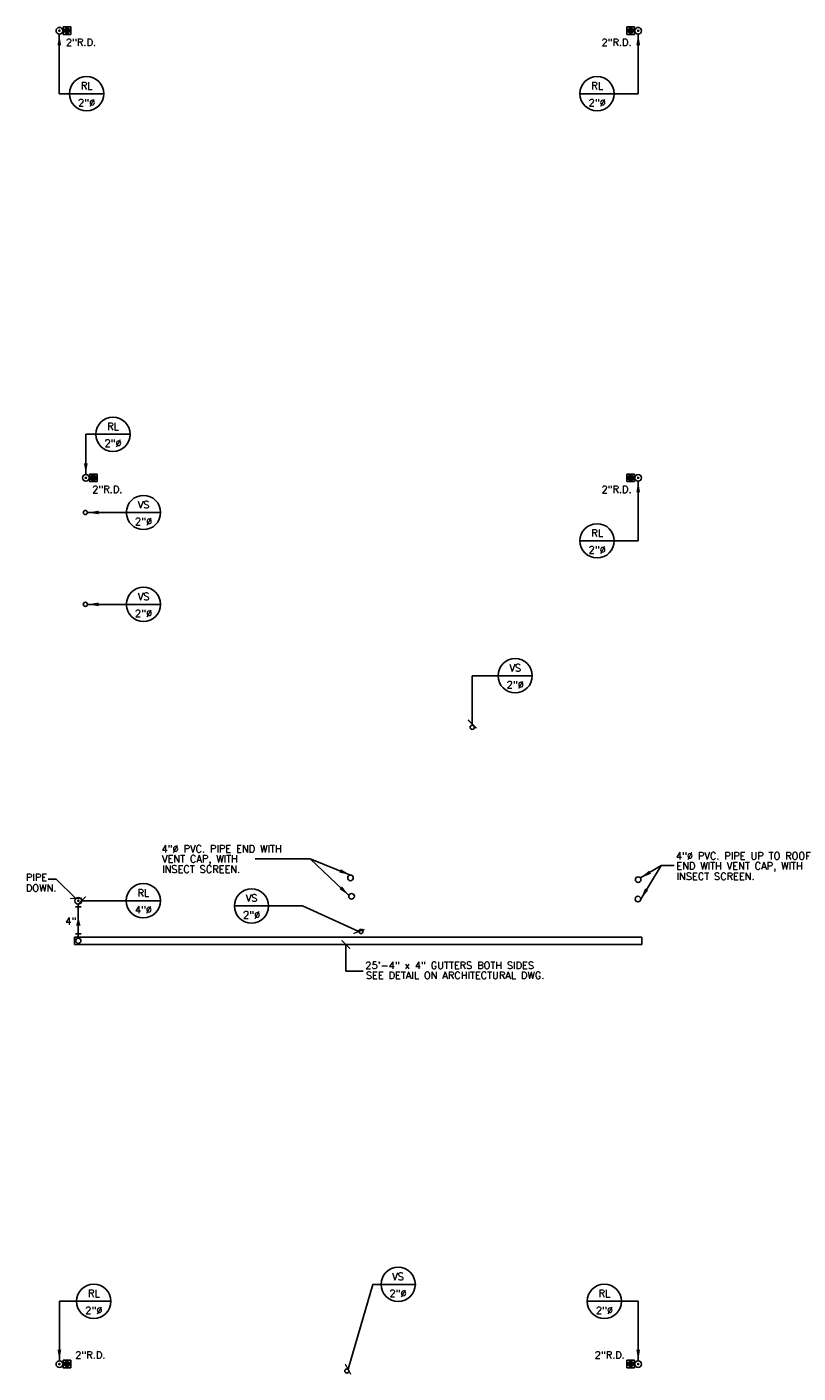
# Model space of a CAD drawing. Header units: inches. Extents: x -3803 to 26533, y -3756 to 2988.
# Tile 4 of 10: x 23364 to 23777, y 1320 to 2041. Entities that reach past the tile are written whole.
import ezdxf
from ezdxf.enums import TextEntityAlignment as Align

# ---------------------------------------------------------------- set-up
doc = ezdxf.new("R2010")
doc.units = ezdxf.units.IN
doc.header["$LTSCALE"] = 0.48
doc.header["$MEASUREMENT"] = 0
doc.layers.get('0').update_dxf_attribs({"linetype": 'CONTINUOUS'})
for name, color, linetype in [('ARNOTE', 4, 'CONTINUOUS'), ('LA-MARCA', 7, 'CONTINUOUS'), ('M-PL-FT', 3, 'CONTINUOUS'), ('M-PL-SL', 6, 'CONTINUOUS'), ('M-PL-TXT', 3, 'CONTINUOUS'), ('TEXT', 2, 'CONTINUOUS')]:
    doc.layers.add(name, color=color, linetype=linetype)
doc.styles.add('80', font='simplex.shx', dxfattribs={"height": 7.68})
doc.styles.add('DIM 1-200', font='arial.ttf', dxfattribs={"width": 0.75, "height": 0.3429})
doc.styles.add('PLAIN', font='arial.ttf', dxfattribs={"width": 0.85})
doc.styles.add('SIMPLEX', font='SIMPLEX')
doc.styles.add('Style 1-4 inch', font='arial.ttf', dxfattribs={"height": 3.75})
doc.dimstyles.new('Dim ARCH 1-4 INCH', dxfattribs={"dimscale": 40, "dimtxt": 3.75, "dimasz": 0.09375, "dimexe": 0.09375, "dimexo": 0.03125, "dimgap": 0.0234375, "dimtad": 1, "dimdec": 0, "dimzin": 3, "dimdsep": 46, "dimlunit": 4, "dimtxsty": 'Style 1-4 inch', "dimblk": 'ARCHTICK', "dimcen": 0.0625, "dimdle": 0.09375, "dimclrd": 225, "dimclre": 225, "dimclrt": 256, "dimadec": 0, "dimazin": 0, "dimtfac": 1, "dimtdec": 0, "dimtofl": 0, "dimtmove": 1, "dimatfit": 3, "dimfxl": 1, "dimtolj": 1, "dimtzin": 0, "dimlwd": -1, "dimlwe": -1, "dimarcsym": 1})
doc.dimstyles.new('Flecha 5.12', dxfattribs={"dimtxt": 0.6096, "dimasz": 6, "dimexe": 0.16, "dimexo": 0.16, "dimgap": 0.0625, "dimtad": 1, "dimzin": 3, "dimdsep": 46, "dimtxsty": 'DIM 1-200', "dimcen": 3.84, "dimdle": 0.16, "dimclrd": 3, "dimclre": 256, "dimclrt": 256, "dimadec": 0, "dimazin": 0, "dimtfac": 1, "dimtofl": 0, "dimtmove": 0, "dimatfit": 3, "dimfxl": 1, "dimfrac": 2, "dimtolj": 1, "dimtzin": 1, "dimarcsym": 0})
doc.dimstyles.new('Ma24', dxfattribs={"dimscale": 48, "dimtxt": 0.09375, "dimasz": 0.09375, "dimexe": 0.0625, "dimexo": 0.0625, "dimgap": 0.046875, "dimtad": 1, "dimdec": 0, "dimzin": 3, "dimdsep": 46, "dimlunit": 4, "dimtxsty": 'PLAIN', "dimblk": 'ARCHTICK', "dimcen": 0.0625, "dimdle": 0.0625, "dimclrd": 4, "dimclre": 4, "dimclrt": 2, "dimaunit": 1, "dimadec": 0, "dimazin": 0, "dimtfac": 1, "dimtdec": 0, "dimtix": 1, "dimtmove": 2, "dimatfit": 3, "dimldrblk": 'ARCHTICK', "dimfxl": 1, "dimfrac": 2, "dimtolj": 1, "dimtzin": 0, "dimarcsym": 0})

# ---------------------------------------------------------------- blocks, each defined once
blk = doc.blocks.new('*X30')
at = {"color": 0}
for p, q in [((903.3699685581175, 2520.876730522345), (905.9076636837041, 2523.414425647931)), ((903.4613892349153, 2519.907491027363), (906.8769031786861, 2523.323004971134)), ((903.7862607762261, 2519.171702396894), (907.6126918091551, 2522.998133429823)), ((904.2697417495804, 2518.594523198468), (908.1898710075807, 2522.514652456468)), ((904.8998103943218, 2518.16393167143), (908.6204625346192, 2521.884583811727)), ((905.7038749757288, 2517.907336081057), (908.8770581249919, 2521.08051923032)), ((906.8151960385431, 2517.957996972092), (908.8263972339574, 2519.969198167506))]:
    blk.add_line(p, q, dxfattribs=at)
blk = doc.blocks.new('_ArchTick')
at = {"color": 0, "linetype": 'ByBlock', "const_width": 0.15}
blk.add_lwpolyline([(-0.5, -0.5), (0.5, 0.5)], dxfattribs=at)
blk = doc.blocks.new('VS')
at = {"layer": 'LA-MARCA', "color": 3}
blk.add_line((0.1914108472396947, 0), (-0.191410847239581, 0), dxfattribs=at)
at = {"layer": 'LA-MARCA', "color": 2}
blk.add_circle((0, 0), 0.1914108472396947, dxfattribs=at)
at = {"layer": 'LA-MARCA', "color": 4, "style": 'SIMPLEX'}
for p in [(0.001695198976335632, 0.0813901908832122), (0.001695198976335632, -0.07679290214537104)]:
    blk.add_attdef('REFERENCE', text='', height=0.07999999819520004, dxfattribs=at).set_placement(p, align=Align.MIDDLE)

msp = doc.modelspace()

# ---------------------------------------------------------------- linework, layer by layer
at = {"layer": 'M-PL-FT'}
for p, q in [((23383.36700292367, 2037.051716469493), (23383.36700292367, 2041.126056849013)), ((23383.36700292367, 2041.126056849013), (23387.44134330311, 2041.126056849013)), ((23387.44134330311, 2037.051716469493), (23387.44134330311, 2041.126056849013)), ((23685.41766254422, 2037.051716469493), (23685.41766254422, 2041.126056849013)), ((23689.49200292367, 2041.126056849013), (23685.41766254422, 2041.126056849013)), ((23689.49200292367, 2037.051716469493), (23689.49200292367, 2041.126056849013)), ((23383.36700292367, 2037.051716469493), (23387.44134330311, 2037.051716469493)), ((23689.49200292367, 2037.051716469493), (23685.41766254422, 2037.051716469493)), ((23397.49200292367, 1797.569894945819), (23397.49200292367, 1801.644235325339)), ((23397.49200292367, 1801.644235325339), (23401.56634330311, 1801.644235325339)), ((23397.49200292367, 1797.569894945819), (23401.56634330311, 1797.569894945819)), ((23401.56634330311, 1797.569894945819), (23401.56634330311, 1801.644235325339)), ((23685.41766254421, 1797.569894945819), (23685.41766254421, 1801.644235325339)), ((23689.49200292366, 1801.644235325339), (23685.41766254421, 1801.644235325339)), ((23689.49200292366, 1797.569894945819), (23685.41766254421, 1797.569894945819)), ((23689.49200292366, 1797.569894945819), (23689.49200292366, 1801.644235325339)), ((23389.99200295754, 1569.773100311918), (23392.99200288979, 1569.773100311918)), ((23389.99200295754, 1555.38897868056), (23392.99200288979, 1555.38897868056)), ((23383.36700292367, 1322.892639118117), (23383.36700292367, 1326.966979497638)), ((23383.36700292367, 1326.966979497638), (23387.44134330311, 1326.966979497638)), ((23387.44134330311, 1322.892639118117), (23387.44134330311, 1326.966979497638)), ((23685.41766254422, 1322.892639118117), (23685.41766254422, 1326.966979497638)), ((23689.49200292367, 1326.966979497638), (23685.41766254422, 1326.966979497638)), ((23689.49200292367, 1322.892639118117), (23689.49200292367, 1326.966979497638)), ((23383.36700292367, 1322.892639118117), (23387.44134330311, 1322.892639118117)), ((23689.49200292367, 1322.892639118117), (23685.41766254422, 1322.892639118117))]:
    msp.add_line(p, q, dxfattribs=at)
for centre in [(23385.40417311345, 2039.088886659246), (23687.45483273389, 2039.088886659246), (23399.52917311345, 1799.607065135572), (23687.45483273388, 1799.607065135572), (23385.40417311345, 1324.92980930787), (23687.45483273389, 1324.92980930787)]:
    msp.add_circle(centre, 1.406249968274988, dxfattribs=at)
at = {"layer": 'M-PL-FT', "linetype": 'Continuous'}
for centre in [(23395.27721557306, 1781.045523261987), (23395.27721557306, 1731.852541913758), (23602.54840613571, 1666.011769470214), (23542.9823589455, 1556.644235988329), (23535.37193364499, 1321.248672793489)]:
    msp.add_circle(centre, 1.124999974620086, dxfattribs=at)
at = {"layer": 'M-PL-FT', "color": 6, "linetype": 'Continuous'}
for centre in [(23537.34567324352, 1585.353400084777), (23691.47507011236, 1584.408690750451), (23537.89383132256, 1575.485641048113), (23691.34518289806, 1574.01925140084)]:
    msp.add_circle(centre, 1.5, dxfattribs=at)
at = {"layer": 'M-PL-SL', "color": 4}
for p, q in [((23383.162068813, 2039.088886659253), (23383.36700292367, 2039.088886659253)), ((23689.69693703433, 2039.088886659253), (23689.49200292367, 2039.088886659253)), ((23397.287068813, 1799.607065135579), (23397.49200292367, 1799.607065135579)), ((23689.69693703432, 1799.607065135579), (23689.49200292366, 1799.607065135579)), ((23693.49200292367, 1553.644235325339), (23389.49200292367, 1553.644235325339)), ((23389.49200292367, 1553.644235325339), (23389.49200292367, 1549.644235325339)), ((23693.49200292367, 1549.644235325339), (23693.49200292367, 1553.644235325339)), ((23389.49200292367, 1549.644235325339), (23693.49200292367, 1549.644235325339)), ((23383.162068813, 1324.929809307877), (23383.36700292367, 1324.929809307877)), ((23689.69693703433, 1324.929809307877), (23689.49200292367, 1324.929809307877))]:
    msp.add_line(p, q, dxfattribs=at)
for points in [[(23381.0154404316, 2039.088886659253, 0.7031249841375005, 0.7031249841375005, 1), (23381.71856541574, 2039.088886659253, 0.7031249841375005, 0.7031249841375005, 1)], [(23691.84356541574, 2039.088886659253, 0.7031249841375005, 0.7031249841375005, -1), (23691.1404404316, 2039.088886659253, 0.7031249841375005, 0.7031249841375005, -1)], [(23395.1404404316, 1799.607065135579, 0.7031249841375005, 0.7031249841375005, 1), (23395.84356541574, 1799.607065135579, 0.7031249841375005, 0.7031249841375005, 1)], [(23691.84356541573, 1799.607065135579, 0.7031249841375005, 0.7031249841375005, -1), (23691.14044043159, 1799.607065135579, 0.7031249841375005, 0.7031249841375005, -1)], [(23391.1404404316, 1573.081735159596, 0.7031249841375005, 0.7031249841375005, 1), (23391.84356541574, 1573.081735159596, 0.7031249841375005, 0.7031249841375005, 1)], [(23381.0154404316, 1324.929809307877, 0.7031249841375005, 0.7031249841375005, 1), (23381.71856541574, 1324.929809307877, 0.7031249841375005, 0.7031249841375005, 1)], [(23691.84356541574, 1324.929809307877, 0.7031249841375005, 0.7031249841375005, -1), (23691.1404404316, 1324.929809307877, 0.7031249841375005, 0.7031249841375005, -1)]]:
    msp.add_lwpolyline(points, format="xyseb", close=True, dxfattribs=at)
msp.add_lwpolyline([(23391.49200292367, 1571.286669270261), (23391.49200292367, 1553.075876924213)], dxfattribs=at)
for centre, radius in [((23381.36700292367, 2039.088886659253), 1.795065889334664), ((23691.49200292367, 2039.088886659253), 1.795065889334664), ((23395.49200292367, 1799.607065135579), 1.795065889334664), ((23691.49200292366, 1799.607065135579), 1.795065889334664), ((23391.49200292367, 1573.081735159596), 1.795065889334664), ((23391.49200292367, 1551.679495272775), 1.396381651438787), ((23381.36700292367, 1324.929809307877), 1.795065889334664), ((23691.49200292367, 1324.929809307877), 1.795065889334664)]:
    msp.add_circle(centre, radius, dxfattribs=at)
msp.add_solid([(23391.49200292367, 1564.257641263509), (23390.28623158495, 1559.757641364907), (23392.6977742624, 1559.757641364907)], dxfattribs=at)

# ---------------------------------------------------------------- block references
at = {"layer": 'ARNOTE'}
ref = msp.add_blockref('VS', (23395.91227027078, 2005.353351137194), dxfattribs=dict(at, xscale=48, yscale=48, zscale=48))
ref.add_attrib('REFERENCE', 'RL', dxfattribs={"layer": 'LA-MARCA', "color": 4, "height": 3.839999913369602, "style": 'SIMPLEX'}).set_placement((23395.99363982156, 2009.572591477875), align=Align.MIDDLE)
ref.add_attrib('REFERENCE', '2"%%C', dxfattribs={"layer": 'LA-MARCA', "color": 4, "height": 3.839999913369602, "style": 'SIMPLEX'}).set_placement((23395.99363982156, 2000.575606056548), align=Align.MIDDLE)
ref = msp.add_blockref('VS', (23669.46272021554, 2005.353351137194), dxfattribs=dict(at, xscale=48, yscale=48, zscale=48))
ref.add_attrib('REFERENCE', 'RL', dxfattribs={"layer": 'LA-MARCA', "color": 4, "height": 3.839999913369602, "style": 'SIMPLEX'}).set_placement((23669.54408976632, 2009.572591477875), align=Align.MIDDLE)
ref.add_attrib('REFERENCE', '2"%%C', dxfattribs={"layer": 'LA-MARCA', "color": 4, "height": 3.839999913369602, "style": 'SIMPLEX'}).set_placement((23669.54408976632, 2000.575606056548), align=Align.MIDDLE)
ref = msp.add_blockref('VS', (23410.03727027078, 1822.936865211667), dxfattribs=dict(at, xscale=48, yscale=48, zscale=48))
ref.add_attrib('REFERENCE', 'RL', dxfattribs={"layer": 'LA-MARCA', "color": 4, "height": 3.839999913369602, "style": 'SIMPLEX'}).set_placement((23410.11863982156, 1827.156105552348), align=Align.MIDDLE)
ref.add_attrib('REFERENCE', '2"%%C', dxfattribs={"layer": 'LA-MARCA', "color": 4, "height": 3.839999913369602, "style": 'SIMPLEX'}).set_placement((23410.11863982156, 1818.159120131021), align=Align.MIDDLE)
ref = msp.add_blockref('VS', (23426.40948685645, 1781.045523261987), dxfattribs=dict(at, xscale=48, yscale=48, zscale=48))
ref.add_attrib('REFERENCE', 'VS', dxfattribs={"layer": 'LA-MARCA', "color": 4, "height": 3.839999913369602, "style": 'SIMPLEX'}).set_placement((23426.49085640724, 1785.264763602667), align=Align.MIDDLE)
ref.add_attrib('REFERENCE', '2"%%C', dxfattribs={"layer": 'LA-MARCA', "color": 4, "height": 3.839999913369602, "style": 'SIMPLEX'}).set_placement((23426.49085640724, 1776.26777818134), align=Align.MIDDLE)
ref = msp.add_blockref('VS', (23669.46272021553, 1765.87152961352), dxfattribs=dict(at, xscale=48, yscale=48, zscale=48))
ref.add_attrib('REFERENCE', 'RL', dxfattribs={"layer": 'LA-MARCA', "color": 4, "height": 3.839999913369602, "style": 'SIMPLEX'}).set_placement((23669.54408976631, 1770.0907699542), align=Align.MIDDLE)
ref.add_attrib('REFERENCE', '2"%%C', dxfattribs={"layer": 'LA-MARCA', "color": 4, "height": 3.839999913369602, "style": 'SIMPLEX'}).set_placement((23669.54408976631, 1761.093784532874), align=Align.MIDDLE)
ref = msp.add_blockref('VS', (23426.40948685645, 1731.852541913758), dxfattribs=dict(at, xscale=48, yscale=48, zscale=48))
ref.add_attrib('REFERENCE', 'VS', dxfattribs={"layer": 'LA-MARCA', "color": 4, "height": 3.839999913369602, "style": 'SIMPLEX'}).set_placement((23426.49085640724, 1736.071782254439), align=Align.MIDDLE)
ref.add_attrib('REFERENCE', '2"%%C', dxfattribs={"layer": 'LA-MARCA', "color": 4, "height": 3.839999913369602, "style": 'SIMPLEX'}).set_placement((23426.49085640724, 1727.074796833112), align=Align.MIDDLE)
ref = msp.add_blockref('VS', (23625.55600567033, 1693.606990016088), dxfattribs=dict(at, xscale=48, yscale=48, zscale=48))
ref.add_attrib('REFERENCE', 'VS', dxfattribs={"layer": 'LA-MARCA', "color": 4, "height": 3.839999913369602, "style": 'SIMPLEX'}).set_placement((23625.63737522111, 1697.826230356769), align=Align.MIDDLE)
ref.add_attrib('REFERENCE', '2"%%C', dxfattribs={"layer": 'LA-MARCA', "color": 4, "height": 3.839999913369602, "style": 'SIMPLEX'}).set_placement((23625.63737522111, 1688.829244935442), align=Align.MIDDLE)
ref = msp.add_blockref('VS', (23426.31162698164, 1573.081735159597), dxfattribs=dict(at, xscale=48, yscale=48, zscale=48))
ref.add_attrib('REFERENCE', 'RL', dxfattribs={"layer": 'LA-MARCA', "color": 4, "height": 3.839999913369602, "style": 'SIMPLEX'}).set_placement((23426.39299653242, 1577.300975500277), align=Align.MIDDLE)
ref.add_attrib('REFERENCE', '4"%%C', dxfattribs={"layer": 'LA-MARCA', "color": 4, "height": 3.839999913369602, "style": 'SIMPLEX'}).set_placement((23426.39299653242, 1568.30399007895), align=Align.MIDDLE)
ref = msp.add_blockref('VS', (23484.29985902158, 1570.313399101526), dxfattribs=dict(at, xscale=48, yscale=48, zscale=48))
ref.add_attrib('REFERENCE', 'VS', dxfattribs={"layer": 'LA-MARCA', "color": 4, "height": 3.839999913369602, "style": 'SIMPLEX'}).set_placement((23484.38122857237, 1574.532639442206), align=Align.MIDDLE)
ref.add_attrib('REFERENCE', '2"%%C', dxfattribs={"layer": 'LA-MARCA', "color": 4, "height": 3.839999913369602, "style": 'SIMPLEX'}).set_placement((23484.38122857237, 1565.53565402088), align=Align.MIDDLE)
ref = msp.add_blockref('VS', (23562.89026570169, 1367.618429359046), dxfattribs=dict(at, xscale=-48, yscale=48, zscale=48))
ref.add_attrib('REFERENCE', 'VS', dxfattribs={"layer": 'LA-MARCA', "color": 4, "height": 3.839999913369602, "style": 'SIMPLEX'}).set_placement((23562.80889615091, 1371.837669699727), align=Align.MIDDLE)
ref.add_attrib('REFERENCE', '2"%%C', dxfattribs={"layer": 'LA-MARCA', "color": 4, "height": 3.839999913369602, "style": 'SIMPLEX'}).set_placement((23562.80889615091, 1362.8406842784), align=Align.MIDDLE)
ref = msp.add_blockref('VS', (23399.78727027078, 1358.549783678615), dxfattribs=dict(at, xscale=48, yscale=48, zscale=48))
ref.add_attrib('REFERENCE', 'RL', dxfattribs={"layer": 'LA-MARCA', "color": 4, "height": 3.839999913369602, "style": 'SIMPLEX'}).set_placement((23399.86863982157, 1362.769024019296), align=Align.MIDDLE)
ref.add_attrib('REFERENCE', '2"%%C', dxfattribs={"layer": 'LA-MARCA', "color": 4, "height": 3.839999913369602, "style": 'SIMPLEX'}).set_placement((23399.86863982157, 1353.772038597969), align=Align.MIDDLE)
ref = msp.add_blockref('VS', (23673.33772021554, 1358.549783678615), dxfattribs=dict(at, xscale=48, yscale=48, zscale=48))
ref.add_attrib('REFERENCE', 'RL', dxfattribs={"layer": 'LA-MARCA', "color": 4, "height": 3.839999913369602, "style": 'SIMPLEX'}).set_placement((23673.41908976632, 1362.769024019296), align=Align.MIDDLE)
ref.add_attrib('REFERENCE', '2"%%C', dxfattribs={"layer": 'LA-MARCA', "color": 4, "height": 3.839999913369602, "style": 'SIMPLEX'}).set_placement((23673.41908976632, 1353.772038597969), align=Align.MIDDLE)
at = {"layer": 'M-PL-FT', "color": 8, "yscale": 0.5067309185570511, "zscale": 0.5067309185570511, "rotation": 180}
for p, xscale in [((23844.57116047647, 3316.379503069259), 0.5067309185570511), ((23228.28784537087, 3316.379503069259), -0.5067309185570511), ((23858.69616047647, 3076.897681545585), 0.5067309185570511), ((23228.28784537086, 3076.897681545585), -0.5067309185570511), ((23844.57116047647, 2602.220425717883), 0.5067309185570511), ((23228.28784537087, 2602.220425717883), -0.5067309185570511)]:
    msp.add_blockref('*X30', p, dxfattribs=dict(at, xscale=xscale))

# ---------------------------------------------------------------- texts
at = {"layer": 'M-PL-TXT', "style": '80'}
for s, height, p in [('2"R.D.', 3.839999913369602, (23384.8473443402, 2030.975444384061)), ('2"R.D.', 3.839999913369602, (23671.8214283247, 2030.975444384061)), ('2"R.D.', 3.839999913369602, (23398.9723443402, 1791.493622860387)), ('2"R.D.', 3.839999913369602, (23671.82142832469, 1791.493622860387)), ('4"%%C PVC. PIPE END WITH ', 3.839999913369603, (23436.05463598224, 1598.997816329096)), ('VENT CAP, WITH', 3.839999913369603, (23436.33074163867, 1593.64173438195)), ('4"%%C PVC. PIPE UP TO ROOF', 3.839999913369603, (23711.66636282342, 1595.209375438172)), ('END WITH VENT CAP, WITH', 3.839999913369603, (23711.94246847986, 1589.853293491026)), ('PIPE', 3.839999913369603, (23363.42937266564, 1583.744424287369)), ('INSECT SCREEN.', 3.839999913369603, (23436.43747593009, 1588.081400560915)), ('INSECT SCREEN.', 3.839999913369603, (23712.04920277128, 1584.292959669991)), ('DOWN.', 3.839999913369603, (23363.42937266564, 1578.012624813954)), ('4"', 3.839999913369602, (23384.54255155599, 1560.282803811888)), ('25\'-4" x 4" GUTTERS BOTH SIDES ', 3.839999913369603, (23545.29162124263, 1536.606503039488)), ('SEE DETAIL ON ARCHITECTURAL DWG.', 3.839999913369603, (23545.56772689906, 1531.250421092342)), ('2"R.D.', 3.839999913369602, (23389.87130903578, 1327.87300333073)), ('2"R.D.', 3.839999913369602, (23668.19678405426, 1327.87300333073))]:
    msp.add_text(s, height=height, dxfattribs=at).set_placement(p)

# ---------------------------------------------------------------- leaders
at = {"layer": 'M-PL-TXT'}
for points, dimstyle, override in [([(23381.31553432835, 2037.178259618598), (23381.31553432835, 2005.353351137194), (23391.51545877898, 2005.353351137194)], 'Dim ARCH 1-4 INCH', {"dimscale": 1, "dimasz": 6, "dimtad": 0, "dimclrd": 256}), ([(23691.49200292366, 2037.354398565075), (23691.49200292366, 2005.353351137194), (23673.59354706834, 2005.353351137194)], 'Dim ARCH 1-4 INCH', {"dimscale": 1, "dimasz": 6, "dimtad": 0, "dimclrd": 256}), ([(23395.54034098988, 1801.401480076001), (23395.44053432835, 1822.936865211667), (23405.64045877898, 1822.936865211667)], 'Dim ARCH 1-4 INCH', {"dimscale": 1, "dimasz": 6, "dimtad": 0, "dimclrd": 256}), ([(23691.49200292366, 1797.872577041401), (23691.49200292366, 1765.87152961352), (23673.59354706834, 1765.87152961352)], 'Dim ARCH 1-4 INCH', {"dimscale": 1, "dimasz": 6, "dimtad": 0, "dimclrd": 256}), ([(23396.40221554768, 1781.045523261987), (23417.22176618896, 1781.045523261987)], 'Dim ARCH 1-4 INCH', {"dimscale": 1, "dimasz": 6, "dimtad": 0, "dimclrd": 256}), ([(23396.40221554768, 1731.852541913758), (23417.22176618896, 1731.852541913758)], 'Dim ARCH 1-4 INCH', {"dimscale": 1, "dimasz": 6, "dimtad": 0, "dimclrd": 256}), ([(23602.54840613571, 1667.729622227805), (23602.54840613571, 1693.606990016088), (23616.36828500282, 1693.606990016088)], 'Ma24', {"dimtad": 0, "dimclrd": 256, "dimfxl": 3}), ([(23692.68786988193, 1585.291366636), (23703.78383990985, 1591.959618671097), (23710.6874455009, 1591.959618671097)], 'Dim ARCH 1-4 INCH', {"dimscale": 1, "dimasz": 6, "dimtad": 0, "dimclrd": 256}), ([(23692.84518289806, 1574.01925140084), (23703.78383990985, 1591.959618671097), (23710.6874455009, 1591.959618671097)], 'Dim ARCH 1-4 INCH', {"dimscale": 1, "dimasz": 6, "dimtad": 0, "dimclrd": 256}), ([(23390.21229028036, 1574.34054296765), (23379.59121269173, 1584.751750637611), (23375.40859514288, 1584.751750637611)], 'Ma24', {"dimtad": 0, "dimclrd": 256, "dimfxl": 3}), ([(23393.287068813, 1573.081735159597), (23417.12390631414, 1573.081735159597)], 'Ma24', {"dimtad": 0, "dimclrd": 256, "dimfxl": 3}), ([(23541.85735897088, 1556.644235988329), (23511.56795951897, 1570.313399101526), (23493.48757968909, 1570.313399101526)], 'Ma24', {"dimgap": 0.046875, "dimtad": 0, "dimclrd": 256, "dimfxl": 3}), ([(23534.8219189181, 1549.644235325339), (23534.8219189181, 1535.429153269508), (23544.07669488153, 1535.429153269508)], 'Ma24', {"dimtad": 0, "dimclrd": 256, "dimfxl": 3}), ([(23536.01636548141, 1322.170807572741), (23549.38503541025, 1367.618429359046), (23553.70254503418, 1367.618429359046)], 'Ma24', {"dimgap": 0.046875, "dimtad": 0, "dimclrd": 256, "dimfxl": 3}), ([(23381.36700292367, 1326.724875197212), (23381.36700292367, 1358.549783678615), (23395.39045877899, 1358.549783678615)], 'Dim ARCH 1-4 INCH', {"dimscale": 1, "dimasz": 6, "dimtad": 0, "dimclrd": 256}), ([(23691.49200292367, 1326.724875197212), (23691.49200292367, 1358.549783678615), (23677.46854706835, 1358.549783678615)], 'Dim ARCH 1-4 INCH', {"dimscale": 1, "dimasz": 6, "dimtad": 0, "dimclrd": 256})]:
    msp.add_leader(points, dimstyle=dimstyle, override=override, dxfattribs=at)
at = {"layer": 'TEXT', "linetype": 'ByBlock'}
for points in [[(23537.34567324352, 1586.853400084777), (23515.6889195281, 1595.620550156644), (23486.22239132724, 1595.620550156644)], [(23536.47148183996, 1575.962004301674), (23515.6889195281, 1595.620550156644), (23486.22239132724, 1595.620550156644)]]:
    msp.add_leader(points, dimstyle='Flecha 5.12', dxfattribs=at)

doc.saveas('drawing.dxf')
